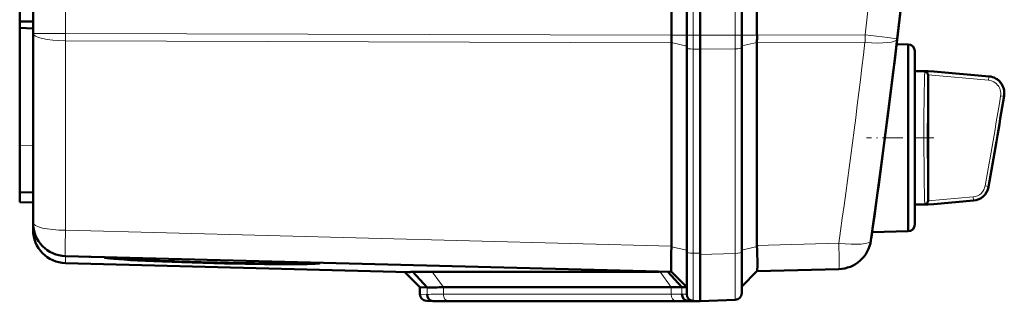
# Model space of a CAD drawing. Extents: x -1438 to 1837, y -1673 to 612.
# Tile 14 of 95: x 466 to 613, y -1451 to -1409. Entities that reach past the tile are written whole.
import ezdxf

# ---------------------------------------------------------------- set-up
doc = ezdxf.new("R2010")
doc.units = 0
doc.linetypes.add('DASHDOT', pattern=[18.5, 12, -3, 0.5, -3])

msp = doc.modelspace()

# ---------------------------------------------------------------- linework, layer by layer
at = {"color": 7, "lineweight": 50}
for p, q in [((467.79, -1410.71), (467.79, -1063.22)), ((563.49, -1410.99), (563.49, -1062.95)), ((565.79, -1062.94), (565.79, -1411)), ((567.79, -1062.94), (567.79, -1411)), ((574.04, -1411), (574.04, -1062.94)), ((576.33, -1410.97), (576.33, -1062.96)), ((465.79, -1408.92), (465.79, -1383.65)), ((567.79, -1411), (567.79, -1390.73)), ((465.79, -1408.92), (467.79, -1408.95)), ((465.79, -1408.92), (465.79, -1409.87)), ((465.79, -1409.87), (465.79, -1427.5)), ((465.79, -1409.87), (467.79, -1409.96)), ((467.79, -1439.08), (467.79, -1410.71)), ((565.79, -1411), (565.79, -1412.85)), ((567.79, -1411), (567.79, -1413.08)), ((567.79, -1411), (567.79, -1413.08)), ((574.04, -1411), (574.04, -1412.81)), ((563.49, -1412.11), (563.49, -1442.58)), ((576.33, -1412.1), (576.33, -1412.07)), ((576.33, -1412.1), (576.33, -1442.47)), ((598.97, -1412.36), (597.27, -1412.32)), ((598.97, -1426.36), (598.97, -1412.36)), ((565.79, -1412.85), (565.79, -1443.42)), ((567.79, -1413.08), (567.79, -1443.85)), ((567.79, -1413.08), (567.79, -1443.65)), ((574.04, -1412.81), (574.04, -1443.44)), ((599.97, -1413.36), (599.97, -1426.36)), ((599.97, -1416.36), (599.97, -1413.36)), ((596.93, -1415.11), (596.81, -1416.12)), ((599.97, -1416.36), (601.99, -1416.36)), ((601.98, -1416.92), (601.99, -1416.96)), ((602.82, -1416.44), (601.99, -1416.36)), ((602.82, -1416.44), (601.99, -1416.36)), ((601.99, -1416.96), (601.99, -1416.98)), ((601.99, -1416.98), (601.99, -1435.75)), ((602.82, -1416.44), (611.13, -1417.16)), ((598.97, -1436.13), (598.97, -1426.36)), ((599.97, -1426.36), (599.97, -1439.36)), ((465.79, -1434.5), (465.79, -1427.5)), ((465.79, -1436), (465.79, -1434.5)), ((467.79, -1434.57), (465.79, -1434.5)), ((465.79, -1436), (467.79, -1436.07)), ((598.97, -1440.36), (598.97, -1436.13)), ((602.82, -1436.29), (601.99, -1436.36)), ((608.79, -1435.77), (602.82, -1436.29)), ((599.97, -1436.36), (601.99, -1436.36)), ((599.97, -1439.36), (599.97, -1436.36)), ((467.79, -1440.13), (467.79, -1439.09)), ((598.97, -1440.36), (593.6, -1440.5)), ((593.5, -1441.24), (593.47, -1441.42)), ((563.49, -1442.67), (563.48, -1443.53)), ((563.49, -1442.67), (563.49, -1442.58)), ((565.79, -1443.42), (565.79, -1449.78)), ((567.79, -1443.65), (567.79, -1443.84)), ((574.04, -1449.63), (574.04, -1443.44)), ((563.49, -1446.45), (472.66, -1444.08)), ((524.1, -1446.47), (472.66, -1445.12)), ((476.23, -1444.17), (476.35, -1444.17)), ((478.49, -1444.27), (480.2, -1444.31)), ((480.21, -1444.34), (478.49, -1444.29)), ((480.2, -1444.31), (480.2, -1444.27)), ((509.08, -1445.08), (509.09, -1445.03)), ((567.79, -1450.82), (567.79, -1443.85)), ((525.79, -1448.75), (523.49, -1446.45)), ((526.87, -1448.78), (524.73, -1446.44)), ((527.65, -1446.41), (561.64, -1446.41)), ((565.08, -1448.74), (562.98, -1446.44)), ((563.49, -1446.45), (565.79, -1448.75)), ((576.33, -1446.34), (574.04, -1448.63)), ((588.61, -1446.02), (576.33, -1446.34)), ((525.79, -1449.78), (525.79, -1448.75)), ((526.87, -1448.78), (525.79, -1448.75)), ((563.45, -1448.75), (529.31, -1448.75)), ((565.79, -1448.75), (565.08, -1448.74)), ((527.79, -1450.82), (526.76, -1450.78)), ((528.7, -1450.84), (527.76, -1450.81)), ((528.7, -1450.84), (527.79, -1450.82)), ((564.86, -1450.82), (530.72, -1450.82)), ((564.86, -1450.82), (530.72, -1450.82)), ((566.9, -1450.79), (565.96, -1450.76)), ((566.76, -1450.78), (567.79, -1450.82)), ((567.79, -1450.82), (566.88, -1450.84)), ((567.79, -1450.82), (566.9, -1450.79)), ((573.07, -1450.63), (567.79, -1450.82)), ((567.79, -1450.82), (567.79, -1450.82))]:
    msp.add_line(p, q, dxfattribs=at)
at = {"color": 7, "lineweight": 18}
for p, q in [((472.66, -1410.71), (472.66, -1063.22)), ((566.76, -1062.94), (566.76, -1411)), ((573.07, -1411), (573.07, -1062.94)), ((472.66, -1410.71), (467.79, -1410.71)), ((472.66, -1410.71), (563.49, -1410.99)), ((472.66, -1410.71), (472.66, -1411.84)), ((563.49, -1411), (565.79, -1411)), ((566.76, -1411), (565.79, -1411)), ((566.76, -1411), (566.76, -1413.07)), ((567.79, -1411), (566.76, -1411)), ((573.07, -1411), (567.79, -1411)), ((573.07, -1411), (573.07, -1413.04)), ((573.07, -1411), (574.04, -1411)), ((576.33, -1411), (574.04, -1411)), ((576.33, -1410.97), (592.53, -1410.92)), ((563.49, -1412.11), (472.66, -1411.84)), ((472.66, -1440.2), (472.66, -1411.84)), ((563.49, -1412.1), (565.79, -1412.61)), ((576.33, -1412.07), (574.04, -1412.59)), ((592.53, -1412.05), (576.33, -1412.1)), ((566.76, -1413.07), (566.76, -1443.64)), ((566.76, -1413.07), (567.79, -1413.08)), ((573.07, -1413.04), (567.79, -1413.08)), ((573.07, -1413.04), (573.07, -1443.66)), ((596.93, -1415.11), (596.93, -1415.11)), ((596.8, -1416.13), (596.81, -1416.12)), ((601.47, -1416.83), (601.48, -1416.6)), ((601.48, -1416.6), (601.49, -1416.51)), ((601.49, -1416.51), (601.5, -1416.44)), ((601.99, -1416.92), (611.06, -1417.73)), ((602.01, -1416.42), (611.11, -1417.24)), ((611.06, -1417.73), (611.11, -1417.24)), ((613.34, -1420.14), (612.85, -1420.06)), ((465.79, -1427.5), (467.79, -1427.57)), ((610.54, -1433.55), (611.03, -1433.64)), ((601.45, -1435.59), (601.44, -1435.2)), ((601.49, -1436.22), (601.48, -1436.13)), ((601.5, -1436.28), (601.49, -1436.22)), ((608.75, -1435.2), (601.99, -1435.81)), ((608.79, -1435.7), (602.01, -1436.31)), ((608.79, -1435.7), (608.75, -1435.2)), ((472.66, -1440.2), (563.49, -1442.58)), ((576.33, -1442.47), (588.61, -1442.15)), ((593.49, -1441.25), (593.5, -1441.24)), ((563.49, -1442.67), (565.79, -1443.19)), ((566.76, -1443.64), (566.76, -1450.78)), ((567.79, -1443.65), (566.76, -1443.64)), ((567.79, -1443.85), (573.07, -1443.66)), ((576.33, -1442.64), (574.04, -1443.16)), ((472.66, -1445.12), (472.66, -1444.08)), ((529.31, -1448.75), (527.65, -1446.41)), ((563.45, -1448.75), (561.79, -1446.41)), ((526.88, -1449.81), (526.87, -1448.78)), ((529.31, -1449.78), (529.31, -1448.75)), ((563.45, -1449.78), (563.45, -1448.75)), ((565.08, -1449.76), (565.08, -1448.74)), ((526.88, -1449.81), (525.79, -1449.78)), ((527.76, -1450.81), (526.76, -1450.78)), ((563.45, -1449.78), (529.31, -1449.78)), ((564.13, -1450.78), (529.99, -1450.78)), ((565.79, -1449.78), (565.08, -1449.76)), ((566.76, -1450.78), (565.96, -1450.76)), ((566.88, -1450.84), (566.88, -1450.79))]:
    msp.add_line(p, q, dxfattribs=at)
at = {"color": 7, "linetype": 'DASHDOT', "lineweight": 18, "ltscale": 0.252676}
msp.add_line((602.86, -1426.36), (592.76, -1426.36), dxfattribs=at)
at = {"color": 7, "lineweight": 18}
for points in [[(592.53, -1410.92), (595.97, -1411.34), (597.32, -1411.51), (597.36, -1411.52), (597.36, -1411.52)], [(601.86, -1426.36), (601.87, -1421.95), (601.92, -1418.74), (601.97, -1417.3), (601.99, -1416.98)], [(613.34, -1420.14), (613.38, -1419.73), (613.34, -1419.32), (613.24, -1418.92), (613.08, -1418.54), (612.85, -1418.2), (612.57, -1417.89), (612.25, -1417.64), (611.88, -1417.44), (611.49, -1417.31), (611.11, -1417.24)], [(601.99, -1435.75), (601.97, -1435.42), (601.92, -1433.95), (601.86, -1427.98), (601.86, -1426.36)], [(611.03, -1433.64), (611.03, -1433.71), (611.03, -1433.72), (611.03, -1433.72), (611.03, -1433.72)], [(573.07, -1443.66), (573.08, -1448.71), (573.07, -1450.57), (573.07, -1450.63), (573.07, -1450.63)]]:
    msp.add_lwpolyline(points, dxfattribs=at)
at = {"color": 7, "lineweight": 50}
for points in [[(602.01, -1416.42), (602.01, -1416.42), (602.01, -1416.42), (601.96, -1416.43), (601.5, -1416.44)], [(601.5, -1436.28), (601.94, -1436.3), (602, -1436.3), (602.01, -1436.31), (602.01, -1436.31), (602.01, -1436.31)], [(576.33, -1446.34), (576.33, -1446.34), (576.34, -1446.32), (576.36, -1446.24), (576.39, -1445.5), (576.35, -1443.1), (576.33, -1442.64)], [(563.47, -1446.16), (563.48, -1446.43), (563.49, -1446.45), (563.49, -1446.45)]]:
    msp.add_lwpolyline(points, dxfattribs=at)
for centre, radius, start, end in [((-858.99, -1236.97), 1466.77, 351.97557, 8.02443), ((-858.98, -1236.96), 1466.77, 353.02402, 6.97598), ((598.97, -1413.36), 1, 360, 90), ((-858.98, -1236.96), 1466.77, 351.99436, 352.98416), ((601.5, -1416.85), 0.404, 68.1311, 90.6343), ((601.44, -1416.97), 0.54, 28.9625, 66.8421), ((601.42, -1416.99), 0.568, 7.3684, 29.9976), ((610.91, -1419.65), 2.5, 350.7584, 84.9846), ((-194.34, -1288.66), 818.33, 349.78982, 350.76058), ((608.57, -1433.28), 2.5, 275.0096, 349.7884), ((601.5, -1435.88), 0.405, 269.2718, 291.8375), ((601.47, -1435.8), 0.496, 292.2385, 311.349), ((601.42, -1435.74), 0.573, 311.1765, 330.2896), ((601.42, -1435.74), 0.569, 329.9504, 352.5335), ((601.48, -1435.75), 0.512, 352.7968, 0.0487), ((472.79, -1439.08), 5, 180, 268.5), ((472.79, -1440.13), 5, 180, 268.5), ((598.97, -1439.36), 1, 270, 0), ((588.47, -1441.02), 5, 271.5, 351.9756), ((478.64, -1444.57), 0.335, 96.098, 116.6611), ((480.35, -1444.61), 0.328, 94.8324, 116.5026), ((525.35, -1465.6), 19.17, 91.8477, 93.7257), ((527.29, -1546.33), 99.92, 89.7954, 91.4664), ((529.01, -1531.29), 82.54, 89.7929, 91.4806), ((563.64, -1392), 56.75, 269.8016, 271.4475), ((526.79, -1449.78), 1, 179.9996, 268.0001), ((530.47, -1518.56), 67.74, 89.7898, 91.498), ((565.11, -1379.1), 71.72, 269.8052, 271.4364), ((565.11, -1518.39), 67.57, 88.5012, 90.2139), ((566.79, -1449.78), 1, 180, 268), ((573.04, -1449.63), 1, 272, 360)]:
    msp.add_arc(centre, radius, start, end, dxfattribs=at)
at = {"color": 7, "lineweight": 18}
for centre, radius, start, end in [((-858.89, -1236.97), 1461.81, 353.16554, 6.83446), ((-858.87, -1238.09), 1461.78, 351.97558, 353.16537), ((639.45, -1418.61), 38.03, 177.3237, 178.3752), ((750.13, -1421.57), 148.74, 178.444, 179.3011), ((610.88, -1419.72), 1.99, 37.688, 84.7251), ((611.53, -1417.29), 0.424, 162.1119, 172.8479), ((610.88, -1419.72), 2, 14.0196, 37.6456), ((1107.51, -1425.96), 506.16, 179.2968, 180.0452), ((-194.34, -1288.66), 817.82, 349.7955, 350.75407), ((610.86, -1419.73), 2.01, 350.5978, 14.326), ((613.64, -1420.2), 0.296, 151.7104, 170.1156), ((-194.34, -1288.66), 818.32, 349.79549, 350.75407), ((1110.83, -1426.68), 509.47, 179.9645, 180.7079), ((750.54, -1431.13), 149.15, 180.707, 181.5619), ((608.56, -1433.2), 2.01, 275.394, 350.0546), ((608.56, -1433.2), 2.51, 275.2859, 349.939), ((617.43, -1435.1), 15.98, 181.7381, 183.6932), ((609.1, -1435.74), 0.314, 172.3323, 185.4928), ((529.01, -1531.88), 82.1, 89.7918, 91.4868), ((529.71, -1525.74), 74.96, 89.7903, 91.4949), ((563.64, -1392.51), 57.28, 269.8046, 271.4381), ((564.35, -1386.28), 64.5, 269.8063, 271.4331)]:
    msp.add_arc(centre, radius, start, end, dxfattribs=at)
for centre, major_axis, ratio, start_param, end_param in [((472.79, -1410.71), (5, 0), 0.224951, 3.141593, 4.686209), ((592.4, -1410.92), (-0.01, 5), 0.026177, 4.485496, 4.712311), ((592.4, -1410.92), (4.96, -0.59), 0.220468, 4.765165, 6.283185), ((566.79, -1412.85), (-1, 0), 0.224951, 0, 1.53589), ((573.04, -1412.81), (-1, 0), 0.224951, 1.605703, 3.141593), ((472.79, -1439.08), (5, 0), 0.224951, 3.141593, 4.686209), ((472.79, -1439.08), (0.13, 5), 0.020818, 1.798234, 3.141593), ((588.47, -1441.02), (4.95, -0.7), 0.219379, 4.769732, 6.283185), ((588.47, -1441.02), (-0.13, 5), 0.020818, 3.141593, 4.484951), ((566.79, -1443.42), (-1, 0), 0.224951, 0, 1.53589), ((573.04, -1443.44), (1, 0), 0.224951, 4.747296, 6.283185), ((530.01, -1449.78), (0, 1), 0.707107, 1.570796, 3.106686), ((564.15, -1449.78), (0, 1), 0.707107, 1.570796, 3.106686)]:
    msp.add_ellipse(centre, major_axis=major_axis, ratio=ratio, start_param=start_param, end_param=end_param, dxfattribs=at)
at = {"color": 7, "lineweight": 50}
for centre, major_axis, ratio, start_param, end_param in [((563.62, -1410.99), (-0.01, -5), 0.026177, 4.712467, 4.715033), ((563.62, -1410.99), (0.01, 5), 0.026177, 1.57344, 1.797689), ((576.2, -1410.97), (-0.01, 5), 0.026177, 4.490592, 4.712311), ((601.99, -1426.37), (0, 10.01), 0.017446, 6.177853, 6.281655), ((601.99, -1426.35), (0, 10.01), 0.017447, 3.143123, 3.246931), ((563.62, -1441.46), (-0.13, -5), 0.020818, 5.141188, 5.611027), ((576.2, -1441.35), (-0.13, 5), 0.020818, 4.449362, 4.484951), ((494.64, -1444.7), (16.15, -0.42), 0.026181, 3.171524, 6.284941), ((494.64, -1444.7), (-14.44, 0.38), 0.026181, 0.039878, 1.656365), ((494.64, -1444.7), (12.78, -0.33), 0.026181, 3.140294, 6.284941), ((494.64, -1444.7), (12.78, -0.33), 0.026181, 2.986226, 3.13929), ((494.64, -1444.67), (-12.77, 0.33), 0.008724, 6.127951, 6.129122), ((494.64, -1444.7), (-14.44, 0.38), 0.026181, 1.656365, 3.134585), ((499.35, -1444.82), (8.06, -0.22), 0.032897, 0.002226, 0.195742), ((494.64, -1444.67), (14.45, -0.38), 0.008724, 0.135897, 0.136723), ((494.64, -1444.7), (-14.44, 0.38), 0.026181, 3.137143, 3.272853), ((500.49, -1444.85), (10.3, -0.28), 0.032776, 0.002254, 0.154137), ((563.63, -1441.46), (-0.13, -5), 0.020818, 5.611027, 5.937635), ((527.79, -1449.81), (0, -1), 0.910082, 4.712394, 6.248285), ((565.99, -1449.76), (0, -1), 0.910127, 4.712398, 6.248279)]:
    msp.add_ellipse(centre, major_axis=major_axis, ratio=ratio, start_param=start_param, end_param=end_param, dxfattribs=at)

doc.saveas('drawing.dxf')
